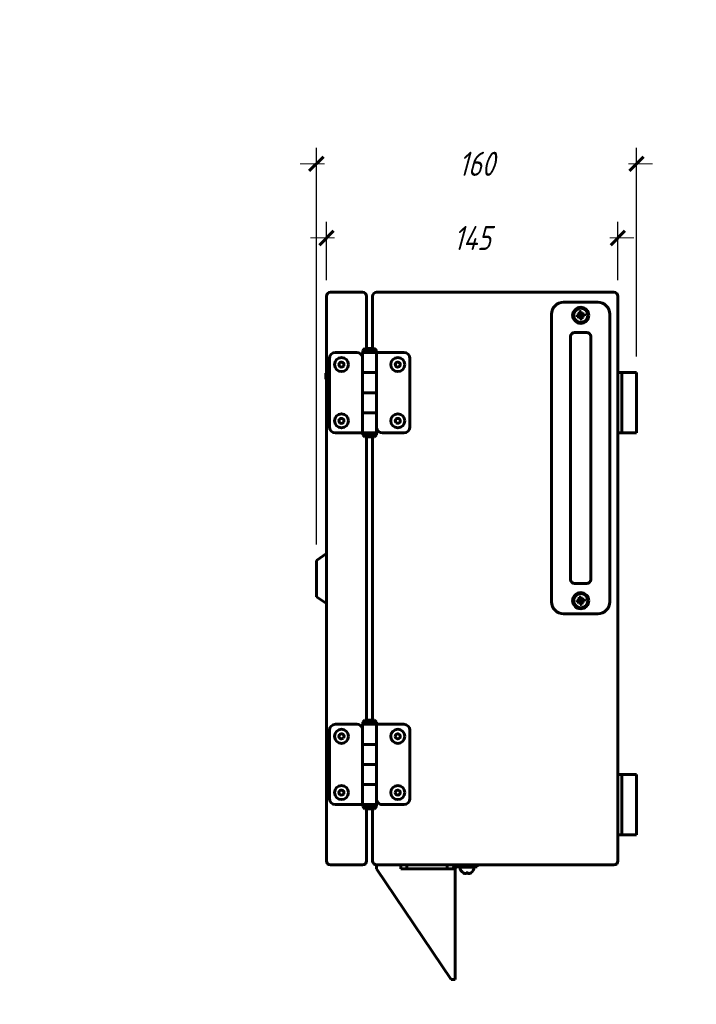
# Model space of a CAD drawing. Header units: millimetres. Extents: x 0 to 420, y 0 to 297.
# Tile 2 of 26: x 0 to 84, y 175 to 297. Entities that reach past the tile are written whole.
import ezdxf

# ---------------------------------------------------------------- set-up
doc = ezdxf.new("R2010")
doc.units = ezdxf.units.MM
doc.linetypes.add('K5LT_BASIC', pattern=[0])
doc.linetypes.add('K5LT_THIN', pattern=[0])
for name, color, linetype, true_color in [('DIM', 6, 'Continuous', 0xff00ff), ('G', 3, 'Continuous', 0x00ff00), ('R', 1, 'Continuous', 0xff0000), ('WELDING', 7, 'Continuous', 0xffffff)]:
    doc.layers.add(name, color=color, linetype=linetype, true_color=true_color)
doc.styles.add('KDIMTEXTSTYLE', font='GOST_AU.SHX', dxfattribs={"width": 0.96, "oblique": 15, "height": 5})
doc.dimstyles.new('KDIMSTYLE (1.00)', dxfattribs={"dimtxt": 5, "dimasz": 1, "dimexe": 2, "dimexo": 0, "dimgap": 1, "dimtad": 1, "dimtxsty": 'KDIMTEXTSTYLE', "dimsah": 1, "dimcen": 0, "dimdle": 1, "dimadec": 0, "dimazin": 0, "dimtfac": 0.667, "dimtmove": 0, "dimatfit": 3, "dimfxl": 1, "dimtvp": 1, "dimtolj": 1, "dimtzin": 0, "dimarcsym": 0})

# ---------------------------------------------------------------- blocks, each defined once
blk = doc.blocks.new('KDIMARROW_03')
at = {"layer": 'G', "color": 0, "linetype": 'K5LT_BASIC', "lineweight": 60}
blk.add_line((-0.88, -0.88), (0.88, 0.88), dxfattribs=at)
at = {"layer": 'R', "color": 0, "linetype": 'K5LT_THIN', "lineweight": 18}
for q in [(-1, 0), (2, 0)]:
    blk.add_line((0, 0), q, dxfattribs=at)

msp = doc.modelspace()

# ---------------------------------------------------------------- linework, layer by layer
at = {"layer": 'G', "color": 5, "linetype": 'K5LT_BASIC', "lineweight": 60, "true_color": 0x0000ff}
for p, q in [((38.146, 192.345), (38.146, 262.595)), ((42.646, 263.095), (38.646, 263.095)), ((43.146, 256.095), (43.146, 262.595)), ((43.895, 262.595), (43.895, 256.095)), ((73.895, 263.095), (44.395, 263.095)), ((74.395, 262.595), (74.395, 192.345)), ((71.895, 261.845), (67.645, 261.845)), ((66.145, 224.595), (66.145, 260.345)), ((69.299, 260.27), (69.598, 260.239)), ((69.334, 260.036), (69.611, 260.153)), ((69.421, 260.3), (69.654, 260.247)), ((69.459, 260.043), (69.667, 260.161)), ((69.561, 260.375), (69.703, 260.27)), ((69.585, 260.656), (69.703, 260.379)), ((69.592, 260.531), (69.711, 260.324)), ((69.598, 260.239), (69.654, 260.247)), ((69.611, 260.153), (69.598, 260.239)), ((69.667, 260.161), (69.611, 260.153)), ((69.615, 260.011), (69.72, 260.154)), ((69.654, 260.247), (69.703, 260.27)), ((69.72, 260.154), (69.667, 260.161)), ((69.691, 259.871), (69.743, 260.104)), ((69.703, 260.379), (69.788, 260.392)), ((69.711, 260.324), (69.703, 260.379)), ((69.703, 260.27), (69.711, 260.324)), ((69.743, 260.104), (69.72, 260.154)), ((69.72, 259.75), (69.752, 260.049)), ((69.752, 260.049), (69.743, 260.104)), ((69.837, 260.062), (69.752, 260.049)), ((69.819, 260.691), (69.788, 260.392)), ((69.788, 260.392), (69.796, 260.336)), ((69.849, 260.569), (69.796, 260.336)), ((69.796, 260.336), (69.819, 260.287)), ((69.925, 260.429), (69.819, 260.287)), ((69.819, 260.287), (69.873, 260.279)), ((69.836, 260.171), (69.829, 260.117)), ((69.947, 259.91), (69.829, 260.117)), ((69.829, 260.117), (69.837, 260.062)), ((69.886, 260.194), (69.836, 260.171)), ((69.979, 260.066), (69.836, 260.171)), ((69.954, 259.785), (69.837, 260.062)), ((70.081, 260.398), (69.873, 260.279)), ((69.873, 260.279), (69.929, 260.288)), ((69.941, 260.202), (69.886, 260.194)), ((70.119, 260.141), (69.886, 260.194)), ((70.206, 260.405), (69.929, 260.288)), ((69.929, 260.288), (69.941, 260.202)), ((70.24, 260.171), (69.941, 260.202)), ((73.395, 224.595), (73.395, 260.345)), ((68.52, 227.345), (68.52, 257.595)), ((70.52, 258.095), (69.02, 258.095)), ((71.02, 227.345), (71.02, 257.595)), ((42.67, 255.845), (42.92, 256.095)), ((44.12, 256.095), (42.92, 256.095)), ((44.37, 255.845), (44.12, 256.095)), ((38.521, 254.845), (38.521, 246.345)), ((41.928, 255.595), (39.271, 255.595)), ((42.645, 255.595), (44.395, 255.595)), ((42.645, 253.095), (42.645, 255.595)), ((42.67, 255.845), (42.67, 255.595)), ((44.37, 255.845), (42.67, 255.845)), ((44.37, 255.845), (44.37, 255.595)), ((44.395, 253.095), (44.395, 255.595)), ((44.395, 255.595), (47.77, 255.595)), ((48.52, 246.345), (48.52, 254.845)), ((38.071, 252.295), (38.071, 253.045)), ((38.146, 253.045), (38.071, 253.045)), ((42.645, 253.095), (42.645, 250.595)), ((44.395, 253.095), (42.645, 253.095)), ((44.395, 253.095), (44.395, 250.595)), ((74.895, 253.095), (74.395, 253.095)), ((74.895, 253.095), (75.115, 253.095)), ((74.895, 253.095), (74.895, 245.595)), ((75.115, 253.095), (76.352, 253.095)), ((76.352, 253.095), (76.718, 253.095)), ((76.718, 253.095), (76.718, 245.595)), ((42.645, 248.095), (42.645, 250.595)), ((44.395, 250.595), (42.645, 250.595)), ((44.395, 248.095), (44.395, 250.595)), ((42.645, 248.095), (42.645, 245.595)), ((44.395, 248.095), (42.645, 248.095)), ((44.395, 248.095), (44.395, 245.595)), ((42.645, 245.595), (39.271, 245.595)), ((44.395, 245.595), (42.645, 245.595)), ((42.67, 245.595), (42.67, 245.345)), ((42.92, 245.095), (42.67, 245.345)), ((44.37, 245.345), (42.67, 245.345)), ((44.12, 245.095), (42.92, 245.095)), ((43.146, 209.845), (43.146, 245.095)), ((43.895, 245.095), (43.895, 209.845)), ((44.12, 245.095), (44.37, 245.345)), ((44.37, 245.595), (44.37, 245.345)), ((45.113, 245.595), (47.77, 245.595)), ((74.395, 245.595), (74.895, 245.595)), ((75.115, 245.595), (74.895, 245.595)), ((76.352, 245.595), (75.115, 245.595)), ((76.718, 245.595), (76.352, 245.595)), ((38.146, 230.6), (36.896, 229.72)), ((36.896, 227.47), (36.896, 229.72)), ((36.896, 225.22), (36.896, 227.47)), ((70.52, 226.845), (69.02, 226.845)), ((38.146, 224.361), (36.896, 225.22)), ((69.299, 224.77), (69.598, 224.739)), ((69.334, 224.536), (69.611, 224.653)), ((69.421, 224.8), (69.654, 224.747)), ((69.459, 224.543), (69.667, 224.661)), ((69.561, 224.875), (69.703, 224.77)), ((69.585, 225.156), (69.703, 224.879)), ((69.592, 225.031), (69.711, 224.824)), ((69.598, 224.739), (69.654, 224.747)), ((69.611, 224.653), (69.598, 224.739)), ((69.667, 224.661), (69.611, 224.653)), ((69.615, 224.511), (69.72, 224.654)), ((69.654, 224.747), (69.703, 224.77)), ((69.72, 224.654), (69.667, 224.661)), ((69.691, 224.371), (69.743, 224.604)), ((69.703, 224.879), (69.788, 224.892)), ((69.711, 224.824), (69.703, 224.879)), ((69.703, 224.77), (69.711, 224.824)), ((69.743, 224.604), (69.72, 224.654)), ((69.72, 224.25), (69.752, 224.549)), ((69.752, 224.549), (69.743, 224.604)), ((69.837, 224.562), (69.752, 224.549)), ((69.819, 225.191), (69.788, 224.892)), ((69.788, 224.892), (69.796, 224.836)), ((69.849, 225.069), (69.796, 224.836)), ((69.796, 224.836), (69.819, 224.787)), ((69.925, 224.929), (69.819, 224.787)), ((69.819, 224.787), (69.873, 224.779)), ((69.836, 224.671), (69.829, 224.617)), ((69.947, 224.41), (69.829, 224.617)), ((69.829, 224.617), (69.837, 224.562)), ((69.886, 224.694), (69.836, 224.671)), ((69.979, 224.566), (69.836, 224.671)), ((69.954, 224.285), (69.837, 224.562)), ((70.081, 224.898), (69.873, 224.779)), ((69.873, 224.779), (69.929, 224.788)), ((69.941, 224.702), (69.886, 224.694)), ((70.119, 224.641), (69.886, 224.694)), ((70.206, 224.905), (69.929, 224.788)), ((69.929, 224.788), (69.941, 224.702)), ((70.24, 224.671), (69.941, 224.702)), ((71.895, 223.095), (67.645, 223.095)), ((42.67, 209.595), (42.92, 209.845)), ((42.67, 209.595), (42.67, 209.345)), ((44.37, 209.595), (42.67, 209.595)), ((44.12, 209.845), (42.92, 209.845)), ((44.37, 209.595), (44.12, 209.845)), ((44.37, 209.595), (44.37, 209.345)), ((38.521, 208.595), (38.521, 200.095)), ((41.928, 209.345), (39.271, 209.345)), ((42.645, 209.345), (44.395, 209.345)), ((42.645, 206.845), (42.645, 209.345)), ((44.395, 206.845), (44.395, 209.345)), ((44.395, 209.345), (47.77, 209.345)), ((48.52, 200.095), (48.52, 208.595)), ((42.645, 206.845), (42.645, 204.345)), ((44.395, 206.845), (42.645, 206.845)), ((44.395, 206.845), (44.395, 204.345)), ((42.645, 201.845), (42.645, 204.345)), ((44.395, 204.345), (42.645, 204.345)), ((44.395, 201.845), (44.395, 204.345)), ((74.895, 203.095), (74.395, 203.095)), ((74.895, 203.095), (75.115, 203.095)), ((74.895, 203.095), (74.895, 195.595)), ((75.115, 203.095), (76.352, 203.095)), ((76.352, 203.095), (76.718, 203.095)), ((76.718, 203.095), (76.718, 195.595)), ((42.645, 201.845), (42.645, 199.345)), ((44.395, 201.845), (42.645, 201.845)), ((44.395, 201.845), (44.395, 199.345)), ((42.645, 199.345), (39.271, 199.345)), ((44.395, 199.345), (42.645, 199.345)), ((42.67, 199.345), (42.67, 199.095)), ((42.92, 198.845), (42.67, 199.095)), ((44.37, 199.095), (42.67, 199.095)), ((44.12, 198.845), (42.92, 198.845)), ((43.146, 192.345), (43.146, 198.845)), ((43.895, 198.845), (43.895, 192.345)), ((44.12, 198.845), (44.37, 199.095)), ((44.37, 199.345), (44.37, 199.095)), ((45.113, 199.345), (47.77, 199.345)), ((74.395, 195.595), (74.895, 195.595)), ((75.115, 195.595), (74.895, 195.595)), ((76.352, 195.595), (75.115, 195.595)), ((76.718, 195.595), (76.352, 195.595)), ((38.646, 191.845), (42.646, 191.845)), ((44.395, 191.845), (73.895, 191.845)), ((44.395, 191.845), (44.395, 191.345)), ((53.645, 177.595), (44.395, 191.345)), ((47.395, 191.345), (47.395, 191.845)), ((53.645, 191.345), (47.395, 191.345)), ((48.145, 191.845), (48.145, 191.345)), ((53.145, 191.845), (53.145, 191.345)), ((54.145, 191.345), (53.645, 191.345)), ((54.145, 191.345), (54.145, 177.595)), ((55.645, 191.595), (54.395, 191.595)), ((54.77, 191.585), (54.77, 191.595)), ((54.771, 191.585), (56.52, 191.585)), ((56.895, 191.595), (55.645, 191.595)), ((56.52, 191.585), (56.52, 191.595)), ((56.895, 191.845), (56.895, 191.595)), ((55.306, 190.797), (55.308, 190.801)), ((55.457, 190.762), (55.453, 190.76)), ((55.453, 190.76), (55.454, 190.762)), ((55.76, 190.797), (55.751, 190.856)), ((55.789, 190.797), (55.776, 190.859)), ((55.821, 190.76), (55.818, 190.771)), ((55.833, 190.762), (55.821, 190.76)), ((53.645, 177.595), (54.145, 177.595))]:
    msp.add_line(p, q, dxfattribs=at)
for centre, radius in [((69.77, 260.22), 1), ((69.77, 260.22), 0.875), ((40.021, 254.095), 0.875), ((47.02, 254.095), 0.875), ((40.021, 247.095), 0.875), ((47.02, 247.095), 0.875), ((69.77, 224.72), 1), ((69.77, 224.72), 0.875), ((40.021, 207.845), 0.875), ((47.02, 207.845), 0.875), ((40.021, 200.845), 0.875), ((47.02, 200.845), 0.875)]:
    msp.add_circle(centre, radius, dxfattribs=at)
for centre, radius, start, end in [((38.646, 262.595), 0.5, 90, 180), ((42.646, 262.595), 0.5, 0, 90), ((44.395, 262.595), 0.5, 90, 180), ((73.895, 262.595), 0.5, 0, 90), ((67.645, 260.345), 1.5, 90, 180), ((71.895, 260.345), 1.5, 0, 90), ((70.806, 257.901), 2.77, 116.70846, 120.00155), ((70.081, 262.717), 2.745, 256.90477, 260.22713), ((72.266, 259.909), 2.745, 166.90477, 170.22713), ((72.089, 261.256), 2.77, 206.70846, 210.00155), ((67.451, 259.185), 2.77, 26.70846, 30.00155), ((69.459, 257.724), 2.745, 76.90477, 80.22713), ((67.273, 260.532), 2.745, 346.90477, 350.22713), ((68.734, 262.54), 2.77, 296.70846, 300.00155), ((69.02, 257.595), 0.5, 90, 180), ((70.52, 257.595), 0.5, 0, 90), ((39.271, 254.845), 0.75, 90, 180), ((41.928, 254.845), 0.75, 16.92893, 90), ((47.77, 254.845), 0.75, 0, 90), ((40.021, 254.095), 0.312, 332.404, 242.404), ((40.021, 254.095), 0.312, 242.404, 332.404), ((47.02, 254.095), 0.312, 105.78199, 195.78199), ((47.02, 254.095), 0.312, 195.78199, 105.78199), ((39.271, 246.345), 0.75, 180, 270), ((40.021, 247.095), 0.312, 332.404, 242.404), ((40.021, 247.095), 0.312, 242.404, 332.404), ((47.02, 247.095), 0.312, 140.12918, 230.12918), ((47.02, 247.095), 0.312, 230.12918, 140.12918), ((47.77, 246.345), 0.75, 270, 0), ((45.113, 246.345), 0.75, 196.92893, 270), ((69.02, 227.345), 0.5, 180, 270), ((70.52, 227.345), 0.5, 270, 0), ((67.645, 224.595), 1.5, 180, 270), ((70.806, 222.401), 2.77, 116.70846, 120.00155), ((70.081, 227.217), 2.745, 256.90477, 260.22713), ((72.266, 224.409), 2.745, 166.90477, 170.22713), ((72.089, 225.756), 2.77, 206.70846, 210.00155), ((67.451, 223.685), 2.77, 26.70846, 30.00155), ((69.459, 222.224), 2.745, 76.90477, 80.22713), ((67.273, 225.032), 2.745, 346.90477, 350.22713), ((68.734, 227.04), 2.77, 296.70846, 300.00155), ((71.895, 224.595), 1.5, 270, 0), ((39.271, 208.595), 0.75, 90, 180), ((41.928, 208.595), 0.75, 16.92893, 90), ((47.77, 208.595), 0.75, 0, 90), ((40.021, 207.845), 0.313, 317.07403, 227.07403), ((40.021, 207.845), 0.312, 227.07403, 317.07403), ((47.02, 207.845), 0.312, 95.10726, 185.10726), ((47.02, 207.845), 0.312, 185.10726, 95.10726), ((40.021, 200.845), 0.312, 332.404, 242.404), ((47.02, 200.845), 0.312, 93.65651, 183.65651), ((47.02, 200.845), 0.312, 183.65651, 93.65651), ((39.271, 200.095), 0.75, 180, 270), ((40.021, 200.845), 0.312, 242.404, 332.404), ((45.113, 200.095), 0.75, 196.92893, 270), ((47.77, 200.095), 0.75, 270, 0), ((38.646, 192.345), 0.5, 180, 270), ((42.646, 192.345), 0.5, 270, 0), ((44.395, 192.345), 0.5, 180, 270), ((73.895, 192.345), 0.5, 270, 0), ((54.395, 191.345), 0.5, 90, 180), ((54.395, 191.345), 0.25, 90, 180), ((55.645, 191.595), 0.875, 180.69758, 238.04119), ((55.645, 191.595), 0.875, 301.95892, 359.30242), ((55.567, 191.524), 0.772, 250.25331, 261.53355), ((55.587, 191.576), 0.824, 250.8652, 261.74186), ((55.723, 191.524), 0.772, 278.46645, 289.74669)]:
    msp.add_arc(centre, radius, start, end, dxfattribs=at)
for centre, major_axis, ratio, start_param, end_param in [((69.772, 260.205), (-0.865, -0.129), 0.1799599, -1.1796314, -1.0195503), ((69.812, 260.227), (0.129, -0.864), 0.5781348, 4.5765268, 4.8482512), ((69.768, 260.236), (0.865, 0.129), 0.1799599, 4.161143, 4.3212241), ((69.776, 260.179), (-0.864, -0.129), 0.5781348, 4.5765268, 4.8482512), ((69.785, 260.223), (0.129, -0.865), 0.1799599, 4.161143, 4.3212241), ((69.785, 260.223), (0.129, -0.865), 0.1799599, -1.1796314, -1.0195503), ((69.764, 260.262), (0.864, 0.129), 0.5781348, 4.5765268, 4.712389), ((69.754, 260.218), (-0.129, 0.865), 0.1799599, -1.1796314, -1.0195503), ((69.764, 260.262), (0.864, 0.129), 0.5781348, 4.712389, 4.8482512), ((69.754, 260.218), (-0.129, 0.865), 0.1799599, 4.161143, 4.3212241), ((69.772, 260.205), (-0.865, -0.129), 0.1799599, 4.161143, 4.3212241), ((69.768, 260.236), (0.865, 0.129), 0.1799599, -1.1796314, -1.0195503), ((69.728, 260.214), (-0.129, 0.864), 0.5781348, 4.5765268, 4.8482512), ((69.772, 224.705), (-0.865, -0.129), 0.1799599, -1.1796314, -1.0195503), ((69.812, 224.727), (0.129, -0.864), 0.5781348, 4.5765268, 4.8482512), ((69.768, 224.736), (0.865, 0.129), 0.1799599, 4.161143, 4.3212241), ((69.776, 224.679), (-0.864, -0.129), 0.5781348, 4.5765268, 4.8482512), ((69.785, 224.723), (0.129, -0.865), 0.1799599, 4.161143, 4.3212241), ((69.785, 224.723), (0.129, -0.865), 0.1799599, -1.1796314, -1.0195503), ((69.764, 224.762), (0.864, 0.129), 0.5781348, 4.5765268, 4.712389), ((69.754, 224.718), (-0.129, 0.865), 0.1799599, -1.1796314, -1.0195503), ((69.764, 224.762), (0.864, 0.129), 0.5781348, 4.712389, 4.8482512), ((69.754, 224.718), (-0.129, 0.865), 0.1799599, 4.161143, 4.3212241), ((69.772, 224.705), (-0.865, -0.129), 0.1799599, 4.161143, 4.3212241), ((69.768, 224.736), (0.865, 0.129), 0.1799599, -1.1796314, -1.0195503), ((69.728, 224.714), (-0.129, 0.864), 0.5781348, 4.5765268, 4.8482512), ((55.687, 191.566), (-0.505, -0.713), 0.0345674, 0.0245098, 0.160372), ((55.687, 191.566), (-0.505, -0.713), 0.0345674, 0.0020789, 0.0245098), ((55.646, 191.593), (0.852, 0.197), 0.9827908, 3.9376746, 4.0898198), ((55.644, 191.593), (0.852, -0.197), 0.9827908, 4.3925472, 4.5526284), ((55.661, 191.593), (-0.158, -0.861), 0.0416733, 0.3987956, 0.5588767), ((55.647, 191.566), (0.872, 0.052), 0.8152087, 4.5471784, 4.6616407), ((55.643, 191.566), (0.872, -0.052), 0.8152087, 4.6497403, 4.9214647), ((55.629, 191.593), (0.158, -0.861), 0.0416733, -0.5509408, -0.3987956), ((55.629, 191.593), (0.158, -0.861), 0.0416733, 0.3835342, 0.5436153), ((55.644, 191.593), (0.852, -0.197), 0.9827908, 5.3349582, 5.4950393), ((55.603, 191.566), (0.505, -0.713), 0.0345674, 6.1666784, 6.281159), ((55.603, 191.566), (0.505, -0.713), 0.0345674, 6.281159, 6.3945378)]:
    msp.add_ellipse(centre, major_axis=major_axis, ratio=ratio, start_param=start_param, end_param=end_param, dxfattribs=at)
at = {"layer": 'WELDING', "color": 5, "linetype": 'K5LT_BASIC', "lineweight": 60, "true_color": 0x0000ff}
for points in [[(55.469, 190.76), (55.484, 190.766), (55.503, 190.777), (55.524, 190.793), (55.529, 190.797)], [(55.821, 190.76), (55.806, 190.766), (55.786, 190.777), (55.765, 190.793), (55.76, 190.797)]]:
    msp.add_open_spline(points, degree=3, knots=[0, 0, 0, 0, 3.82238, 5, 5, 5, 5], dxfattribs=at)
msp.add_open_spline([(55.789, 190.797), (55.806, 190.78), (55.822, 190.767), (55.836, 190.76)], degree=3, dxfattribs=at)

# ---------------------------------------------------------------- dimensions: what is measured, and where the dimension line sits
at = {"layer": 'DIM', "color": 7}
for base, p1, p2, location, text in [((76.718, 279.069), (36.896, 229.72), (76.718, 253.095), (56.807, 279.069), '\\H3.0;\\W0.965;\\Q15;\\Q15;\\H3.0;\\W0.965;\\Q15;\\H3.0;\\W0.965;\\Q15;\\Q15;160\\Q15;\\H0.00;\\H3.0;\\W0.965;\\Q15;\\Q15;'), ((74.395, 269.841), (38.146, 262.595), (74.395, 262.595), (56.27, 269.841), '\\H3.0;\\W0.965;\\Q15;\\Q15;\\H3.0;\\W0.965;\\Q15;\\H3.0;\\W0.965;\\Q15;\\Q15;145\\H3.0;\\W0.965;\\Q15;\\Q15;')]:
    msp.add_linear_dim(base=base, p1=p1, p2=p2, location=location, text=text, dimstyle='KDIMSTYLE (1.00)', override={"dimexo": 2, "dimblk1": 'KDIMARROW_03', "dimblk2": 'KDIMARROW_03', "dimse1": 0, "dimse2": 0, "dimclrt": 7, "dimtolj": 1}, dxfattribs=at).render()

doc.saveas('drawing.dxf')
